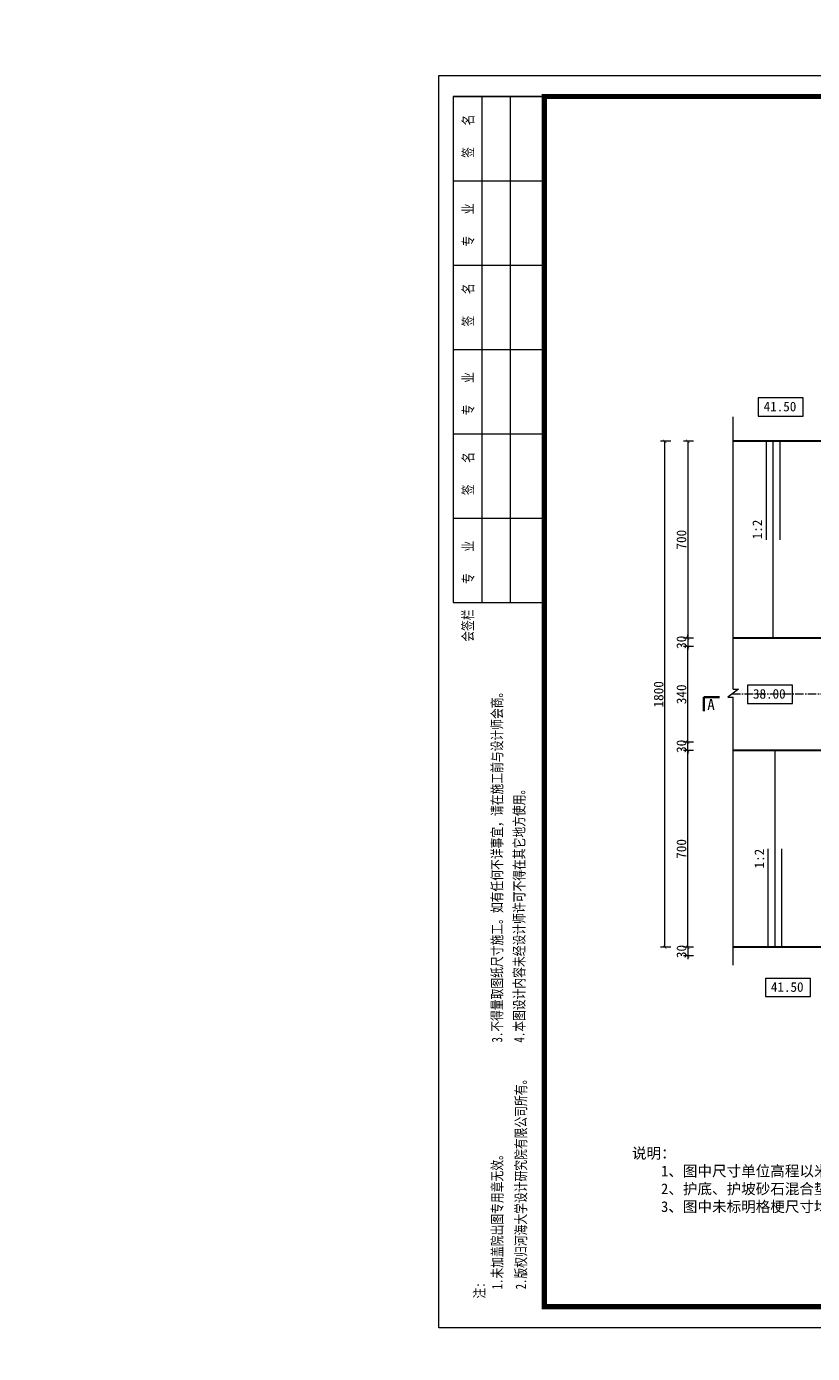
# Model space of a CAD drawing. Extents: x -13074 to 1448651, y 3648755 to 8081248.
# Tile 20 of 173: x 557249 to 557528, y 3858328 to 3858800. Entities that reach past the tile are written whole.
import ezdxf

# ---------------------------------------------------------------- set-up
doc = ezdxf.new("R2010")
doc.units = 0
doc.header["$PDMODE"] = 32
doc.header["$PDSIZE"] = 0.2
doc.linetypes.add('CENTER2', pattern=[1.125, 0.75, -0.125, 0.125, -0.125])
doc.layers.get('0').update_dxf_attribs({"linetype": 'CONTINUOUS'})
doc.layers.get('Defpoints').update_dxf_attribs({"linetype": 'CONTINUOUS'})
for name, color, linetype, lineweight in [('0.09标注线', 3, 'CONTINUOUS', 9), ('0.30粗线', 7, 'CONTINUOUS', 30), ('SHEET', 1, 'CONTINUOUS', 15), ('文字', 7, 'CONTINUOUS', 15), ('细实线', 3, 'CONTINUOUS', 20)]:
    doc.layers.add(name, color=color, linetype=linetype, lineweight=lineweight)
doc.layers.add('DIM', color=3, linetype='CONTINUOUS')
doc.layers.add('PUB_DIM', color=3, linetype='CONTINUOUS')
doc.styles.add('-仿宋_GB2312', font='FangSong_GB2312.ttf')
doc.styles.add('FHZ', font='FangSong_GB2312.ttf', dxfattribs={"width": 0.707, "height": 300})
doc.styles.add('TSSD_Dimension', font='tssdeng.shx', dxfattribs={"width": 0.7, "bigfont": '1hztxt.shx'})
doc.dimstyles.new('TSSD_100_100', dxfattribs={"dimtxt": 300, "dimasz": 100, "dimexe": 100, "dimexo": 250, "dimgap": 100, "dimtad": 1, "dimdec": 0, "dimzin": 0, "dimdsep": 46, "dimtxsty": 'TSSD_Dimension', "dimblk": 'ARCHTICK', "dimcen": 0, "dimdle": 100, "dimclrt": 7, "dimadec": 0, "dimazin": 0, "dimtfac": 1, "dimtdec": 0, "dimtix": 1, "dimtmove": 2, "dimatfit": 3, "dimfxl": 1, "dimtolj": 1, "dimtzin": 0, "dimarcsym": 0})
doc.dimstyles.new('副本 (5) (2) STANDARD', dxfattribs={"dimtxt": 2.3, "dimasz": 1, "dimexe": 1.25, "dimexo": 1.5, "dimgap": 0.2, "dimtad": 1, "dimdec": 1, "dimzin": 0, "dimdsep": 46, "dimtxsty": '-仿宋_GB2312', "dimblk": 'ARCHTICK', "dimcen": 0.09, "dimadec": 0, "dimazin": 0, "dimtfac": 1, "dimtdec": 1, "dimtix": 1, "dimtmove": 2, "dimatfit": 3, "dimfxl": 1.7, "dimfxlon": 1, "dimtolj": 1, "dimtzin": 0, "dimlwd": 9, "dimlwe": 9, "dimarcsym": 0})

# ---------------------------------------------------------------- blocks, each defined once
blk = doc.blocks.new('_ARCHTICK')
at = {"color": 0, "linetype": 'ByBlock', "const_width": 0.15}
blk.add_lwpolyline([(-0.5, -0.5), (0.5, 0.5)], dxfattribs=at)
blk = doc.blocks.new('*D2131')
at = {"layer": '0.09标注线', "color": 0, "linetype": 'Continuous', "lineweight": 9}
for p, q in [((557486.04, 3858582.31), (557482.42, 3858582.31)), ((557486.04, 3858579.31), (557482.42, 3858579.31)), ((557483.94, 3858582.31), (557483.94, 3858583.52)), ((557483.94, 3858582.31), (557483.94, 3858579.31)), ((557483.94, 3858579.31), (557483.94, 3858578.1))]:
    blk.add_line(p, q, dxfattribs=at)
at = {"layer": 'Defpoints', "color": 0, "linetype": 'Continuous', "lineweight": 13}
for p in [(557483.94, 3858579.31), (557579.5, 3858582.31, 0.34), (557583.19, 3858579.31, 0)]:
    blk.add_point(p, dxfattribs=at)
at = {"layer": '0.09标注线', "color": 0, "linetype": 'Continuous', "lineweight": 9, "xscale": 1.21, "yscale": 1.21, "zscale": 1.21}
for p, rotation in [((557483.94, 3858582.31), 270), ((557483.94, 3858579.31), 90)]:
    blk.add_blockref('_ARCHTICK', p, dxfattribs=dict(at, rotation=rotation))
at = {"layer": '0.09标注线', "color": 0, "linetype": 'Continuous', "lineweight": 13, "insert": (557481.72, 3858580.81), "char_height": 3.45, "attachment_point": 5, "rotation": 90, "style": '-仿宋_GB2312'}
blk.add_mtext('\\A1;30', dxfattribs=at)
blk = doc.blocks.new('*D2134')
at = {"layer": '0.09标注线', "color": 0, "linetype": 'Continuous', "lineweight": 9}
for p, q in [((557483.94, 3858545.31), (557483.94, 3858546.52)), ((557486.04, 3858545.31), (557482.42, 3858545.31)), ((557486.04, 3858542.31), (557482.42, 3858542.31)), ((557483.94, 3858542.31), (557483.94, 3858545.31)), ((557483.94, 3858542.31), (557483.94, 3858541.1))]:
    blk.add_line(p, q, dxfattribs=at)
at = {"layer": 'Defpoints', "color": 0, "linetype": 'Continuous', "lineweight": 13}
for p in [(557483.94, 3858545.31), (557579.5, 3858542.31, 0.34), (557583.19, 3858545.31, 0)]:
    blk.add_point(p, dxfattribs=at)
at = {"layer": '0.09标注线', "color": 0, "linetype": 'Continuous', "lineweight": 9, "xscale": 1.21, "yscale": 1.21, "zscale": 1.21}
for p, rotation in [((557483.94, 3858545.31), 270), ((557483.94, 3858542.31), 90)]:
    blk.add_blockref('_ARCHTICK', p, dxfattribs=dict(at, rotation=rotation))
at = {"layer": '0.09标注线', "color": 0, "linetype": 'Continuous', "lineweight": 13, "insert": (557481.72, 3858543.81), "char_height": 3.45, "attachment_point": 5, "rotation": 90, "style": '-仿宋_GB2312'}
blk.add_mtext('\\A1;30', dxfattribs=at)
blk = doc.blocks.new('*D2135')
at = {"layer": '0.09标注线', "color": 0, "linetype": 'Continuous', "lineweight": 9}
for p, q in [((557486.04, 3858579.31), (557482.42, 3858579.31)), ((557483.94, 3858545.31), (557483.94, 3858579.31)), ((557486.04, 3858545.31), (557482.42, 3858545.31))]:
    blk.add_line(p, q, dxfattribs=at)
at = {"layer": 'Defpoints', "color": 0, "linetype": 'Continuous', "lineweight": 13}
for p in [(557483.94, 3858579.31), (557583.19, 3858579.31, 0), (557583.19, 3858545.31, 0)]:
    blk.add_point(p, dxfattribs=at)
at = {"layer": '0.09标注线', "color": 0, "linetype": 'Continuous', "lineweight": 9, "xscale": 1.21, "yscale": 1.21, "zscale": 1.21}
for p, rotation in [((557483.94, 3858579.31), 90), ((557483.94, 3858545.31), 270)]:
    blk.add_blockref('_ARCHTICK', p, dxfattribs=dict(at, rotation=rotation))
at = {"layer": '0.09标注线', "color": 0, "linetype": 'Continuous', "lineweight": 13, "insert": (557481.72, 3858562.31), "char_height": 3.45, "attachment_point": 5, "rotation": 90, "style": '-仿宋_GB2312'}
blk.add_mtext('\\A1;340', dxfattribs=at)
blk = doc.blocks.new('*D2147')
at = {"layer": '0.09标注线', "color": 0, "linetype": 'Continuous', "lineweight": 9}
for p, q in [((557477.92, 3858652.31), (557474.3, 3858652.31)), ((557475.82, 3858472.31), (557475.82, 3858652.31)), ((557477.92, 3858472.31), (557474.3, 3858472.31))]:
    blk.add_line(p, q, dxfattribs=at)
at = {"layer": 'Defpoints', "color": 0, "linetype": 'Continuous', "lineweight": 13}
for p in [(557475.82, 3858652.31), (557551.18, 3858652.31, 0.33), (557579.19, 3858472.31, 0.33)]:
    blk.add_point(p, dxfattribs=at)
at = {"layer": '0.09标注线', "color": 0, "linetype": 'Continuous', "lineweight": 9, "xscale": 1.21, "yscale": 1.21, "zscale": 1.21}
for p, rotation in [((557475.82, 3858652.31), 90), ((557475.82, 3858472.31), 270)]:
    blk.add_blockref('_ARCHTICK', p, dxfattribs=dict(at, rotation=rotation))
at = {"layer": '0.09标注线', "color": 0, "linetype": 'Continuous', "lineweight": 13, "insert": (557473.6, 3858562.31), "char_height": 3.45, "attachment_point": 5, "rotation": 90, "style": '-仿宋_GB2312'}
blk.add_mtext('\\A1;1800', dxfattribs=at)
blk = doc.blocks.new('*D2150')
at = {"layer": '0.09标注线', "color": 0, "linetype": 'Continuous', "lineweight": 9}
for p, q in [((557486.04, 3858652.31), (557482.42, 3858652.31)), ((557483.94, 3858652.31), (557483.94, 3858582.31)), ((557486.04, 3858582.31), (557482.42, 3858582.31))]:
    blk.add_line(p, q, dxfattribs=at)
at = {"layer": 'Defpoints', "color": 0, "linetype": 'Continuous', "lineweight": 13}
for p in [(557571.86, 3858652.31), (557483.94, 3858582.31), (557579.5, 3858582.31, 0.34)]:
    blk.add_point(p, dxfattribs=at)
at = {"layer": '0.09标注线', "color": 0, "linetype": 'Continuous', "lineweight": 9, "xscale": 1.21, "yscale": 1.21, "zscale": 1.21}
for p, rotation in [((557483.94, 3858652.31), 90), ((557483.94, 3858582.31), 270)]:
    blk.add_blockref('_ARCHTICK', p, dxfattribs=dict(at, rotation=rotation))
at = {"layer": '0.09标注线', "color": 0, "linetype": 'Continuous', "lineweight": 13, "insert": (557481.72, 3858617.31), "char_height": 3.45, "attachment_point": 5, "rotation": 90, "style": '-仿宋_GB2312'}
blk.add_mtext('\\A1;700', dxfattribs=at)
blk = doc.blocks.new('*D2151')
at = {"layer": '0.09标注线', "color": 0, "linetype": 'Continuous', "lineweight": 9}
for p, q in [((557486.04, 3858542.31), (557482.42, 3858542.31)), ((557483.94, 3858472.31), (557483.94, 3858542.31)), ((557486.04, 3858472.31), (557482.42, 3858472.31))]:
    blk.add_line(p, q, dxfattribs=at)
at = {"layer": 'Defpoints', "color": 0, "linetype": 'Continuous', "lineweight": 13}
for p in [(557483.94, 3858542.31), (557579.5, 3858542.31, 0.34), (557582.19, 3858472.31, 0.33)]:
    blk.add_point(p, dxfattribs=at)
at = {"layer": '0.09标注线', "color": 0, "linetype": 'Continuous', "lineweight": 9, "xscale": 1.21, "yscale": 1.21, "zscale": 1.21}
for p, rotation in [((557483.94, 3858542.31), 90), ((557483.94, 3858472.31), 270)]:
    blk.add_blockref('_ARCHTICK', p, dxfattribs=dict(at, rotation=rotation))
at = {"layer": '0.09标注线', "color": 0, "linetype": 'Continuous', "lineweight": 13, "insert": (557481.72, 3858507.31), "char_height": 3.45, "attachment_point": 5, "rotation": 90, "style": '-仿宋_GB2312'}
blk.add_mtext('\\A1;700', dxfattribs=at)
blk = doc.blocks.new('*D1656')
at = {"layer": 'Defpoints', "color": 0, "lineweight": 13}
for p in [(795706, 267581), (795535, 266220), (795134, 265865), (795134, 265865), (795733, 266164)]:
    blk.add_point(p, dxfattribs=at)
at = {"layer": 'PUB_DIM', "color": 0, "lineweight": -2}
blk.add_arc((795134, 265865), 536, 26.5651, 71.5651, dxfattribs=at)
at = {"layer": 'PUB_DIM', "color": 0, "lineweight": -2, "xscale": 100, "yscale": 100, "zscale": 100}
for p, rotation in [((795303, 266373), 161.5650511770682), ((795614, 266104), 296.5650511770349)]:
    blk.add_blockref('_ARCHTICK', p, dxfattribs=dict(at, rotation=rotation))
blk = doc.blocks.new('*D1803')
at = {"layer": '0.09标注线', "color": 0, "linetype": 'Continuous', "lineweight": 9}
for p, q in [((557486.04, 3858472.31), (557482.42, 3858472.31)), ((557483.94, 3858472.31), (557483.94, 3858473.52)), ((557483.94, 3858472.31), (557483.94, 3858469.31)), ((557486.04, 3858469.31), (557482.42, 3858469.31)), ((557483.94, 3858469.31), (557483.94, 3858468.1))]:
    blk.add_line(p, q, dxfattribs=at)
at = {"layer": 'Defpoints', "color": 0, "linetype": 'Continuous', "lineweight": 13}
for p in [(557579.19, 3858472.31, -0.76), (557483.94, 3858469.31), (557579.19, 3858469.31, -1.02)]:
    blk.add_point(p, dxfattribs=at)
at = {"layer": '0.09标注线', "color": 0, "linetype": 'Continuous', "lineweight": 9, "xscale": 1.21, "yscale": 1.21, "zscale": 1.21}
for p, rotation in [((557483.94, 3858472.31), 270), ((557483.94, 3858469.31), 90)]:
    blk.add_blockref('_ARCHTICK', p, dxfattribs=dict(at, rotation=rotation))
at = {"layer": '0.09标注线', "color": 0, "linetype": 'Continuous', "lineweight": 13, "insert": (557481.72, 3858470.81), "char_height": 3.45, "attachment_point": 5, "rotation": 90, "style": '-仿宋_GB2312'}
blk.add_mtext('\\A1;30', dxfattribs=at)
blk = doc.blocks.new('123')
at = {"layer": 'PUB_DIM', "color": 7}
dim = blk.add_angular_dim_2l(base=(795535.2, 266220.4), line1=((795732.5, 266163.8), (795133.8, 265864.5)), line2=((795133.8, 265864.5), (795706, 267580.9)), text=' ', dimstyle='TSSD_100_100', dxfattribs=at)
dim.commit()
dim.dimension.update_dxf_attribs({"geometry": '*D1656', "text_midpoint": (426562.1, 722353.3)})

msp = doc.modelspace()

# ---------------------------------------------------------------- linework, layer by layer
at = {"layer": '0.09标注线'}
for p, q in [((557524.997, 3858667.741), (557509.001, 3858667.741)), ((557509.001, 3858667.741), (557509.001, 3858661.288)), ((557524.997, 3858661.288), (557524.997, 3858667.741)), ((557509.001, 3858661.288), (557524.997, 3858661.288)), ((557521.199, 3858565.54, -1.081), (557505.203, 3858565.54, -1.081)), ((557505.203, 3858565.54, -1.081), (557505.203, 3858559.088, -1.081)), ((557521.199, 3858559.088, -1.081), (557521.199, 3858565.54, -1.081)), ((557505.203, 3858559.088, -1.081), (557521.199, 3858559.088, -1.081)), ((557527.565, 3858461.257), (557511.569, 3858461.257)), ((557511.569, 3858461.257), (557511.569, 3858454.804)), ((557527.565, 3858454.804), (557527.565, 3858461.257)), ((557511.569, 3858454.804), (557527.565, 3858454.804))]:
    msp.add_line(p, q, dxfattribs=at)
at = {"layer": '0.09标注线', "linetype": 'Continuous', "lineweight": 13}
for p, q in [((557500.112, 3858564.086, -1.089), (557500.057, 3858661.06, -1.086)), ((557500.112, 3858465.997, -1.089), (557500.112, 3858561.355, -1.089))]:
    msp.add_line(p, q, dxfattribs=at)
at = {"layer": '0.09标注线', "linetype": 'Continuous', "lineweight": 35}
for p, q in [((557495.203, 3858561.278, -1.089), (557489.649, 3858561.278, -1.089)), ((557489.649, 3858561.278, -1.089), (557489.649, 3858556.29, -1.089))]:
    msp.add_line(p, q, dxfattribs=at)
at = {"layer": '0.09标注线', "ltscale": 0.005}
for p, q in [((557501.976, 3858564.086, -1.089), (557498.247, 3858561.355, -1.089)), ((557498.247, 3858561.355, -1.089), (557500.112, 3858561.355, -1.089)), ((557500.112, 3858564.086, -1.089), (557501.976, 3858564.086, -1.089))]:
    msp.add_line(p, q, dxfattribs=at)
at = {"layer": '0.30粗线'}
for p, q in [((557579.189, 3858652.313, -1.091), (557500.062, 3858652.318, -1.087)), ((557659.189, 3858582.314, -0.752), (557500.101, 3858582.314, -0.752)), ((557659.189, 3858582.314, -1.086), (557500.101, 3858582.314, -1.086)), ((557659.189, 3858542.314, -0.752), (557500.112, 3858542.314, -0.752)), ((557659.189, 3858472.314, -0.782), (557500.112, 3858472.314, -1.089))]:
    msp.add_line(p, q, dxfattribs=at)
at = {"layer": 'SHEET', "color": 7}
for p, q in [((557432.937, 3858774.989), (557400.537, 3858774.989)), ((557400.537, 3858774.989), (557432.937, 3858774.989)), ((557400.537, 3858774.989), (557400.537, 3858594.989)), ((557410.662, 3858774.989), (557410.662, 3858594.989)), ((557420.787, 3858774.989), (557420.787, 3858594.989)), ((557400.537, 3858744.989), (557432.937, 3858744.989)), ((557400.537, 3858714.989), (557432.937, 3858714.989)), ((557400.537, 3858714.989), (557432.937, 3858714.989)), ((557400.537, 3858714.989), (557432.937, 3858714.989)), ((557400.537, 3858684.989), (557432.937, 3858684.989)), ((557400.537, 3858654.989), (557432.937, 3858654.989)), ((557400.537, 3858654.989), (557432.937, 3858654.989)), ((557400.537, 3858624.989), (557432.937, 3858624.989)), ((557400.537, 3858594.989), (557432.937, 3858594.989))]:
    msp.add_line(p, q, dxfattribs=at)
msp.add_lwpolyline([(558025.437, 3858336.989), (557395.437, 3858336.989), (557395.437, 3858782.489), (558025.437, 3858782.489)], close=True, dxfattribs=at)
at = {"layer": 'SHEET', "color": 7, "const_width": 1.8}
msp.add_lwpolyline([(557432.937, 3858774.989), (558017.937, 3858774.989), (558017.937, 3858344.489), (557432.937, 3858344.489)], close=True, dxfattribs=at)
at = {"layer": '细实线', "color": 3, "lineweight": 15}
for p, q in [((557511.85, 3858652.317, -1.087), (557511.85, 3858617.317, -1.087)), ((557514.277, 3858652.317, -1.087), (557514.277, 3858582.317, -1.087)), ((557516.704, 3858652.317, -1.087), (557516.704, 3858617.317, -1.087)), ((557515.009, 3858472.314, -1.061), (557515.009, 3858542.314, -1.061)), ((557512.582, 3858472.314, -1.061), (557512.582, 3858507.314, -1.061)), ((557517.436, 3858472.314, -1.061), (557517.436, 3858507.314, -1.061))]:
    msp.add_line(p, q, dxfattribs=at)
at = {"layer": '细实线', "color": 1, "linetype": 'CENTER2', "lineweight": 13, "ltscale": 4}
msp.add_line((557939.189, 3858562.314, -0.826), (557499.557, 3858562.314, -1.103), dxfattribs=at)

# ---------------------------------------------------------------- block references
at = {"linetype": 'Continuous', "lineweight": 13, "xscale": 0.01000000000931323, "yscale": 0.009999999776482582, "zscale": 0.01}
msp.add_blockref('123', (552983.124, 3855442.078), dxfattribs=at)

# ---------------------------------------------------------------- texts
at = {"layer": '0.09标注线', "attachment_point": 3, "style": '-仿宋_GB2312'}
for s, insert, char_height, width in [('41.50', (557522.581, 3858666.389), 3.42, 3.42), ('A', (557493.573, 3858560.624, -1.089), 3.938, 3.9375), ('38.00', (557518.784, 3858564.188, -1.081), 3.42, 3.42), ('41.50', (557525.149, 3858459.905), 3.42, 3.42)]:
    msp.add_mtext(s, dxfattribs=dict(at, insert=insert, char_height=char_height, width=width))
at = {"layer": '0.09标注线', "char_height": 3.42, "width": 3.42, "attachment_point": 1, "rotation": 90, "style": '-仿宋_GB2312'}
for insert in [(557506.981, 3858617.451, -1.087), (557507.713, 3858500.374, -1.061)]:
    msp.add_mtext('1:2', dxfattribs=dict(at, insert=insert))
at = {"layer": 'DIM', "color": 7, "style": 'FHZ', "width": 0.75}
for s, p in [('签    名', (557407.697, 3858753.162)), ('专    业', (557407.697, 3858721.566)), ('签    名', (557407.697, 3858693.162)), ('专    业', (557407.697, 3858661.566)), ('签    名', (557407.697, 3858633.162)), ('专    业', (557407.697, 3858601.566)), ('会签栏', (557407.59, 3858581.007)), ('3.不得量取图纸尺寸施工。如有任何不详事宜，请在施工前与设计师会商。', (557417.988, 3858438.459)), ('4.本图设计内容未经设计师许可不得在其它地方使用。', (557425.876, 3858438.459)), ('2.版权归河海大学设计研究院有限公司所有。', (557426.474, 3858350.659)), ('1.未加盖院出图专用章无效。', (557418.05, 3858350.659)), ('注:', (557411.759, 3858347.369))]:
    msp.add_text(s, height=3.75, rotation=90, dxfattribs=at).set_placement(p)
at = {"layer": '文字', "color": 7, "insert": (557464.11, 3858400.978), "char_height": 4.256, "width": 541.93174, "attachment_point": 1, "style": '-仿宋_GB2312'}
msp.add_mtext('{\\H0.8929x;说明：\\P    1、图中尺寸单位高程以米计（国家85高程系），其余以厘米计。\\P    2、护底、护坡砂石混合垫层15cm，其中黄砂、碎石各7.5cm。\\P    3、图中未标明格梗尺寸均为30x60cm。\\P\\P \\P}    ', dxfattribs=at)

# ---------------------------------------------------------------- dimensions: what is measured, and where the dimension line sits
at = {"layer": '0.09标注线', "linetype": 'Continuous', "lineweight": 13}
for base, p1, p2, angle, picture, middle in [((557475.822, 3858652.314, -1.089), (557579.189, 3858472.314, -0.76), (557551.185, 3858652.314, -0.755), 90, '*D2147', (557473.597, 3858562.314, -1.089)), ((557483.942, 3858582.314, -1.089), (557571.862, 3858652.314, -1.089), (557579.505, 3858582.314, -0.752), 90, '*D2150', (557481.717, 3858617.314, -1.089)), ((557483.942, 3858579.314, -1.089), (557579.505, 3858582.314, -0.752), (557583.189, 3858579.314, -1.086), 90, '*D2131', (557481.717, 3858580.814, -1.089)), ((557483.942, 3858579.314, -1.089), (557583.189, 3858545.314, -1.086), (557583.189, 3858579.314, -1.086), 270, '*D2135', (557481.717, 3858562.314, -1.089)), ((557483.942, 3858545.314, -1.089), (557579.505, 3858542.314, -0.752), (557583.189, 3858545.314, -1.086), 270, '*D2134', (557481.717, 3858543.814, -1.089)), ((557483.942, 3858542.314, -1.089), (557582.189, 3858472.314, -0.763), (557579.505, 3858542.314, -0.752), 270, '*D2151', (557481.717, 3858507.314, -1.089)), ((557483.942, 3858469.315), (557579.189, 3858472.314, -0.76), (557579.189, 3858469.315, -1.024), 90, '*D1803', (557481.717, 3858470.814))]:
    dim = msp.add_linear_dim(base=base, p1=p1, p2=p2, angle=angle, dimstyle='副本 (5) (2) STANDARD', override={"dimtxt": 3.45, "dimasz": 1.21, "dimexe": 1.52, "dimexo": 1.83, "dimgap": 0.5, "dimdec": 0, "dimlfac": 10, "dimfxl": 2.1}, dxfattribs=at)
    dim.commit()
    dim.dimension.update_dxf_attribs({"geometry": picture, "text_midpoint": middle})

doc.saveas('drawing.dxf')
